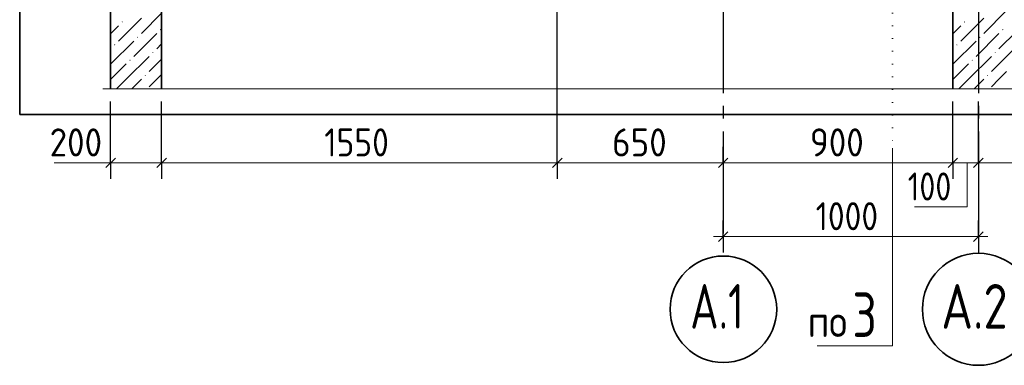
# Model space of a CAD drawing. Header units: millimetres. Extents: x 0 to 50400, y 0 to 35640.
# Tile 18 of 25: x 33473 to 42731, y 16287 to 19540. Entities that reach past the tile are written whole.
import ezdxf

# ---------------------------------------------------------------- set-up
doc = ezdxf.new("R2010")
doc.units = ezdxf.units.MM
doc.linetypes.add('______5', pattern=[1320, 960, -120, 120, -120])
doc.linetypes.add('______9', pattern=[120, 0, -120])
for name, color, linetype, lineweight in [('Standard', 7, 'Continuous', 25), ('ЖБ Стена верхний уровень', 7, 'Continuous', 35), ('Сечения символ', 7, 'Continuous', 25)]:
    doc.layers.add(name, color=color, linetype=linetype, lineweight=lineweight)
doc.layers.add('Оси', color=7, linetype='______5', true_color=0x656565)
doc.layers.add('Размерная выноска', color=7, linetype='Continuous')
doc.styles.add('ISOCPEUR', font='txt')

msp = doc.modelspace()

# ---------------------------------------------------------------- hatches: boundary and pattern name
at = {"layer": 'ЖБ Стена верхний уровень', "linetype": 'Continuous', "lineweight": 18, "transparency": 33554687}
for points in [[(34431.4, 19518.8), (34437.4, 19524.8), (34443.4, 19518.8), (34437.4, 19512.8)], [(34791.4, 19446.8), (34797.4, 19452.8), (34803.4, 19446.8), (34797.4, 19440.8)], [(42351.4, 19518.8), (42357.4, 19524.8), (42363.4, 19518.8), (42357.4, 19512.8)], [(42711.4, 19446.8), (42717.4, 19452.8), (42723.4, 19446.8), (42717.4, 19440.8)], [(34575.4, 19374.8), (34581.4, 19380.8), (34587.4, 19374.8), (34581.4, 19368.8)], [(42495.4, 19374.8), (42501.4, 19380.8), (42507.4, 19374.8), (42501.4, 19368.8)], [(34359.4, 19302.8), (34365.4, 19308.8), (34371.4, 19302.8), (34365.4, 19296.8)], [(42279.4, 19302.8), (42285.4, 19308.8), (42291.4, 19302.8), (42285.4, 19296.8)], [(34503.4, 19158.8), (34509.4, 19164.8), (34515.4, 19158.8), (34509.4, 19152.8)], [(34719.4, 19230.8), (34725.4, 19236.8), (34731.4, 19230.8), (34725.4, 19224.8)], [(42423.4, 19158.8), (42429.4, 19164.8), (42435.4, 19158.8), (42429.4, 19152.8)], [(42639.4, 19230.8), (42645.4, 19236.8), (42651.4, 19230.8), (42645.4, 19224.8)], [(34647.4, 19014.8), (34653.4, 19020.8), (34659.4, 19014.8), (34653.4, 19008.8)], [(42567.4, 19014.8), (42573.4, 19020.8), (42579.4, 19014.8), (42573.4, 19008.8)]]:
    msp.add_hatch(color=7, dxfattribs=at).paths.add_polyline_path(points, flags=16)

# ---------------------------------------------------------------- linework, layer by layer
at = {"layer": 'Standard', "color": 7, "linetype": 'Continuous', "lineweight": -3, "transparency": 33554687}
for p, q in [((34327.7, 18192.9), (34327.7, 18342.9)), ((34807.7, 18192.9), (34807.7, 18342.9)), ((38527.7, 18192.9), (38527.7, 18342.9)), ((40087.7, 18192.9), (40087.7, 18342.9)), ((42247.7, 18192.9), (42247.7, 18342.9)), ((42487.7, 18192.9), (42487.7, 18342.9)), ((34327.7, 18192.9), (34327.7, 18042.9)), ((34807.7, 18192.9), (34807.7, 18042.9)), ((38527.7, 18192.9), (38527.7, 18042.9)), ((40087.7, 18192.9), (40087.7, 18042.9)), ((40087.7, 18192.9), (40087.7, 18192.9)), ((42247.7, 18192.9), (42247.7, 18042.9)), ((42487.7, 18192.9), (42487.7, 18042.9)), ((40087.7, 17498.6), (40087.7, 17648.6)), ((42487.7, 17498.6), (42487.7, 17648.6)), ((40087.7, 17498.6), (40087.7, 17348.6)), ((42487.7, 17498.6), (42487.7, 17348.6))]:
    msp.add_line(p, q, dxfattribs=at)
at = {"layer": 'Standard', "color": 7, "linetype": 'Continuous', "lineweight": 13, "transparency": 33554687}
for p, q in [((34327.7, 18192.9), (34237.8, 18192.9)), ((34807.7, 18192.9), (38527.7, 18192.9)), ((38527.7, 18192.9), (40087.7, 18192.9)), ((40087.7, 18192.9), (42247.7, 18192.9)), ((42247.7, 18192.9), (42487.7, 18192.9)), ((42487.7, 18192.9), (42847.7, 18192.9)), ((40087.7, 17498.6), (39997.8, 17498.6)), ((40087.7, 17498.6), (42487.7, 17498.6)), ((42487.7, 17498.6), (42577.7, 17498.6))]:
    msp.add_line(p, q, dxfattribs=at)
at = {"layer": 'Standard', "color": 7, "linetype": 'Continuous', "lineweight": 25, "transparency": 33554687}
for p, q in [((34282.7, 18147.9), (34372.7, 18237.9)), ((34762.7, 18147.9), (34852.7, 18237.9)), ((38482.8, 18147.9), (38572.7, 18237.9)), ((40042.8, 18147.9), (40132.7, 18237.9)), ((42202.8, 18147.9), (42292.7, 18237.9)), ((42442.8, 18147.9), (42532.7, 18237.9)), ((40042.8, 17453.6), (40132.7, 17543.6)), ((42442.8, 17453.6), (42532.7, 17543.6))]:
    msp.add_line(p, q, dxfattribs=at)
at = {"layer": 'Standard', "color": 254, "linetype": 'Continuous', "lineweight": 35, "true_color": 0xc4c4ff, "transparency": 33554687}
msp.add_lwpolyline([(33473.3, 18648.4), (44489.3, 18648.4), (44489.3, 31928.5), (33473.3, 31928.5), (33473.3, 18648.4)], dxfattribs=at)
at = {"layer": 'Standard', "color": 7, "linetype": 'Continuous', "lineweight": -3, "transparency": 33554687}
for points in [[(38527.7, 18192.9), (38527.7, 18213.3), (38527.7, 18213.3), (38527.7, 18213.3), (38527.7, 18213.3), (38527.7, 18213.3), (38527.7, 18213.3), (38527.7, 20320.9)], [(34327.7, 18192.9), (34327.7, 18213.3), (34327.7, 18213.3), (34327.7, 18213.3), (34327.7, 18213.3), (34327.7, 18213.3), (34327.7, 18213.3), (34327.7, 18213.3), (34327.7, 18213.3), (34327.7, 18768.4)], [(34807.7, 18192.9), (34807.7, 18213.3), (34807.7, 18213.3), (34807.7, 18213.3), (34807.7, 18213.3), (34807.7, 18213.3), (34807.7, 18213.3), (34807.7, 18213.3), (34807.7, 18213.3), (34807.7, 18768.4)], [(42247.7, 18192.9), (42247.7, 18213.3), (42247.7, 18213.3), (42247.7, 18768.4)], [(42487.7, 18192.9), (42487.7, 18213.3), (42487.7, 18213.3), (42487.7, 18768.4)]]:
    msp.add_lwpolyline(points, dxfattribs=at)
at = {"layer": 'Standard', "color": 7, "linetype": 'Continuous', "lineweight": 13, "transparency": 33554687}
msp.add_lwpolyline([(34327.7, 18192.9), (34533.1, 18192.9), (34533.1, 18192.9), (34807.7, 18192.9)], dxfattribs=at)
at = {"layer": 'ЖБ Стена верхний уровень', "color": 7, "linetype": 'Continuous', "lineweight": 35, "transparency": 33554687}
for p, q in [((34327.7, 19960.9), (34327.7, 18888.4)), ((34807.7, 18888.4), (34807.7, 19960.9)), ((42247.7, 19960.9), (42247.7, 18888.4))]:
    msp.add_line(p, q, dxfattribs=at)
at = {"layer": 'ЖБ Стена верхний уровень', "color": 251, "linetype": 'Continuous', "lineweight": 18, "true_color": 0x494949, "transparency": 33554687}
for p, q in [((34617.4, 19554.8), (34401.4, 19338.8)), ((34807.7, 19601.2), (34617.4, 19410.8)), ((42537.4, 19554.8), (42321.4, 19338.8)), ((42753.4, 19626.8), (42537.4, 19410.8)), ((34329.4, 19410.8), (34401.4, 19482.8)), ((42249.4, 19410.8), (42321.4, 19482.8)), ((34327.7, 19409.2), (34329.4, 19410.8)), ((34761.4, 19410.8), (34545.4, 19194.8)), ((42247.7, 19409.2), (42249.4, 19410.8)), ((42681.4, 19410.8), (42465.4, 19194.8)), ((42847.7, 19433.2), (42681.4, 19266.8)), ((34329.4, 19266.8), (34327.7, 19265.2)), ((34329.4, 19122.8), (34545.4, 19338.8)), ((34807.7, 19313.2), (34761.4, 19266.8)), ((42249.4, 19266.8), (42247.7, 19265.2)), ((42249.4, 19122.8), (42465.4, 19338.8)), ((42825.4, 19266.8), (42609.4, 19050.8)), ((34473.4, 18978.8), (34689.4, 19194.8)), ((34807.7, 19169.2), (34689.4, 19050.8)), ((42393.4, 18978.8), (42609.4, 19194.8)), ((34329.4, 19122.8), (34327.7, 19121.2)), ((34473.4, 19122.8), (34329.4, 18978.8)), ((42249.4, 19122.8), (42247.7, 19121.2)), ((42393.4, 19122.8), (42249.4, 18978.8)), ((34761.4, 18978.8), (34807.7, 19025.2)), ((42681.4, 18978.8), (42753.4, 19050.8)), ((34329.4, 18978.8), (34327.7, 18977.2)), ((34473.4, 18978.8), (34382.9, 18888.4)), ((34617.4, 18978.8), (34526.9, 18888.4)), ((34689.4, 18906.8), (34761.4, 18978.8)), ((42249.4, 18978.8), (42247.7, 18977.2)), ((42393.4, 18978.8), (42302.9, 18888.4)), ((42537.4, 18978.8), (42446.9, 18888.4)), ((42609.4, 18906.8), (42681.4, 18978.8))]:
    msp.add_line(p, q, dxfattribs=at)
at = {"layer": 'Оси', "color": 8, "linetype": '______5', "lineweight": -3, "transparency": 33554687}
for p, q in [((40087.7, 31688.5), (40087.7, 17367.3)), ((42487.7, 31688.5), (42487.7, 17367.3))]:
    msp.add_line(p, q, dxfattribs=at)
at = {"layer": 'Оси', "color": 7, "linetype": 'Continuous', "lineweight": 35, "transparency": 33554687}
for centre, radius in [((40089.9, 16814.3), 501.3), ((42488, 16814.3), 527)]:
    msp.add_circle(centre, radius, dxfattribs=at)
at = {"layer": 'Размерная выноска', "color": 7, "linetype": 'Continuous', "lineweight": 13, "transparency": 33554687}
for p, q in [((34879.7, 18888.4), (34255.7, 18888.4)), ((42319.7, 18888.4), (34735.7, 18888.4)), ((42919.7, 18888.4), (42175.7, 18888.4)), ((34327.7, 18192.9), (33797.4, 18192.9)), ((42382.1, 18192.9), (42382.1, 17780.1)), ((42382.1, 17780.1), (41885.4, 17780.1))]:
    msp.add_line(p, q, dxfattribs=at)
at = {"layer": 'Сечения символ', "color": 7, "linetype": '______9', "lineweight": 13, "transparency": 33554687}
msp.add_line((41680.2, 29330.5), (41680.2, 18332.1), dxfattribs=at)
at = {"layer": 'Сечения символ', "color": 7, "linetype": 'Continuous', "lineweight": 13, "transparency": 33554687}
msp.add_lwpolyline([(41680.2, 18332.1), (41680.2, 16471.5), (40972.2, 16471.5)], dxfattribs=at)

# ---------------------------------------------------------------- texts
at = {"layer": 'Standard', "color": 7, "linetype": 'Continuous', "lineweight": 25, "transparency": 33554687, "char_height": 264, "attachment_point": 7, "style": 'ISOCPEUR'}
for s, insert, width in [('\\W0.91;200', (33754.7, 18252.9), 674.386), ('\\W0.87;1550', (36337.7, 18252.9), 800.283), ('\\W0.91;650', (39043.7, 18252.9), 674.395), ('\\W0.91;900', (40903.7, 18252.9), 674.386), ('\\W0.83;100', (41823.2, 17838.1), 610.286), ('\\W0.87;1000', (40957.7, 17558.6), 800.3)]:
    msp.add_mtext(s, dxfattribs=dict(at, insert=insert, width=width))
at = {"layer": 'Оси', "color": 7, "linetype": 'Continuous', "lineweight": 35, "transparency": 33554687, "char_height": 420, "attachment_point": 7, "style": 'ISOCPEUR'}
for s, insert, width in [('\\W0.71;А.1', (39777.5, 16631.6), 773.244), ('\\W0.79;А.2', (42138.9, 16631.6), 863.989)]:
    msp.add_mtext(s, dxfattribs=dict(at, insert=insert, width=width))
at = {"layer": 'Сечения символ', "color": 7, "linetype": 'Continuous', "lineweight": 25, "transparency": 33554687, "attachment_point": 7, "style": 'ISOCPEUR'}
for s, insert, char_height, width in [('\\W0.78;3', (41303.1, 16553.4), 420, 456.982), ('\\W0.87;по', (40883.1, 16553.4), 300, 550.817)]:
    msp.add_mtext(s, dxfattribs=dict(at, insert=insert, char_height=char_height, width=width))

doc.saveas('drawing.dxf')
